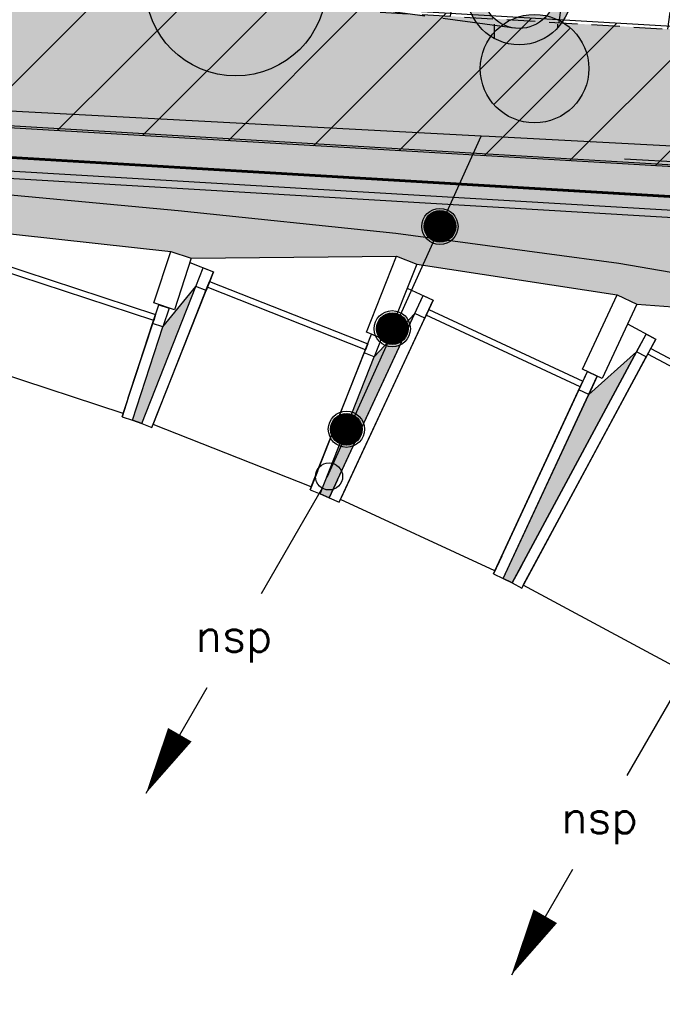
# Model space of a CAD drawing. Header units: millimetres. Extents: x -4107 to 114693, y -37499 to 54671.
# Tile 8 of 156: x 36972 to 40525, y 15882 to 21328. Entities that reach past the tile are written whole.
import ezdxf
from ezdxf.enums import TextEntityAlignment as Align

# ---------------------------------------------------------------- set-up
doc = ezdxf.new("R2010")
doc.units = ezdxf.units.MM
doc.header["$LTSCALE"] = 50
doc.linetypes.add('XREF_06_Vloergoot installaties$0$E_GOOT5', pattern=[10, 8, -2])
doc.linetypes.add('XREF_06_werkset$0$B0702', pattern=[4.6875, 3.125, -1.5625])
for name, color, linetype in [('FOK_ BRANDSLANGHASPELS', 2, 'Continuous'), ('FOK_72_VAST MEUBILAIR', 1, 'Continuous'), ('XREF_06_PLAFOND$0$AA00VV4-_SOLID252', 254, 'Continuous'), ('XREF_06_PLAFOND$0$AA35RJ8-_HWOLCEMENT', 242, 'Continuous'), ('XREF_06_PLAFOND$0$AI45----_PLAFONDAFW', 2, 'Continuous'), ('XREF_06_PLAFOND$0$AL35RJ8-_HWOLCEMENT', 2, 'Continuous'), ('XREF_06_Sprinkler installatie$0$WL$1----', 3, 'Continuous'), ('XREF_06_Sprinkler installatie$0$WL524---', 4, 'Continuous'), ('XREF_06_Sprinkler installatie$0$WL6516--', 4, 'Continuous'), ('XREF_06_Sprinkler installatie$0$WL6517--', 4, 'Continuous'), ('XREF_06_Vloergoot installaties$0$EL6131--_VG', 3, 'Continuous'), ('XREF_06_Vloergoot installaties$0$EL6222--', 3, 'Continuous'), ('XREF_06_werkset$0$AA01253-_egaal-253', 242, 'Continuous'), ('XREF_06_werkset$0$AA28G---_PREFABBETON', 242, 'Continuous'), ('XREF_06_werkset$0$AA31-O--_GLAS', 242, 'Continuous'), ('XREF_06_werkset$0$AI22XW--_SYSTEEMW', 1, 'Continuous'), ('XREF_06_werkset$0$AI27----_DAKEN', 1, 'Continuous'), ('XREF_06_werkset$0$AI35----_PLAFONDS', 242, 'Continuous'), ('XREF_06_werkset$0$AL01253-_egaal-253', 253, 'Continuous'), ('XREF_06_werkset$0$AL28G---_PREFABBETON', 4, 'Continuous'), ('XREF_06_werkset$0$AL28MH--_METAAL', 3, 'Continuous'), ('XREF_06_werkset$0$AL31-O--_GLAS', 2, 'Continuous'), ('XREF_06_werkset$0$AL31XH4-_ALUMINIUM', 2, 'Continuous'), ('XREF_06_werkset$0$AL32-O--_GLAS', 2, 'Continuous'), ('XREF_06_werkset$0$AM$1A---_ALGEMEEN', 1, 'Continuous'), ('XREF_06_werkset$0$AZ32-O--_GLAS', 2, 'Continuous')]:
    doc.layers.add(name, color=color, linetype=linetype)
doc.styles.add('XREF_06_Sprinkler installatie$0$BURO-018', font='simplex.shx', dxfattribs={"height": 180})
doc.styles.add('XREF_06_Sprinkler installatie$0$Standard', font='txt')
doc.styles.add('XREF_06_Vloergoot installaties$0$BURO-018', font='simplex.shx', dxfattribs={"height": 180})

# ---------------------------------------------------------------- blocks, each defined once
blk = doc.blocks.new('XREF_06_Sprinkler installatie$0$SP-KOP02')
at = {"color": 0, "linetype": 'Continuous'}
for p, q in [((-0.875, -0.023), (0.023, 0.875)), ((-0.847, -0.219), (0.219, 0.847)), ((-0.843, 0.233), (-0.233, 0.843)), ((-0.786, -0.383), (0.383, 0.786)), ((-0.702, -0.523), (0.523, 0.702)), ((-0.595, -0.641), (0.641, 0.595)), ((-0.469, -0.739), (0.739, 0.469)), ((-0.32, -0.815), (0.815, 0.32)), ((-0.144, -0.863), (0.863, 0.144)), ((0.072, -0.872), (0.872, -0.072)), ((0.381, -0.788), (0.788, -0.381))]:
    blk.add_line(p, q, dxfattribs=at)
at = {"color": 0, "linetype": 'Continuous', "const_width": 0.875}
blk.add_lwpolyline([(-0.438, 0, 1), (0.438, 0, 1)], format="xyb", close=True, dxfattribs=at)
at = {"color": 0, "linetype": 'Continuous'}
for radius in [1, 0.875]:
    blk.add_circle((0, 0), radius, dxfattribs=at)
at = {"color": 0, "linetype": 'Continuous', "style": 'XREF_06_Sprinkler installatie$0$Standard', "flags": 1}
for tag, p in [('SP_MATCODE', (2, 2)), ('SP_TEMP', (2, -3)), ('SP_DOORL', (2, -5)), ('SP_KFACT', (2, -7)), ('SP_SPRHK', (2, -9)), ('SP_KLEP', (2, -11))]:
    blk.add_attdef(tag, p, '', height=1, dxfattribs=at)
blk = doc.blocks.new('XREF_06_Sprinkler installatie$0$LDV2')
at = {"color": 0, "linetype": 'Continuous'}
for p, q in [((-0.25, -0.433), (-2.5, -4.33)), ((-4.5, -7.794), (-6.75, -11.691))]:
    blk.add_line(p, q, dxfattribs=at)
blk.add_lwpolyline([(-6.75, -11.691, 0, 1, 0), (-5.5, -9.526, 1, 1, 0)], format="xyseb", dxfattribs=at)
blk.add_circle((0, 0), 0.5, dxfattribs=at)
at = {"color": 0, "linetype": 'Continuous', "style": 'XREF_06_Sprinkler installatie$0$BURO-018'}
blk.add_attdef('LD_TEXT1', text='', height=1.8, dxfattribs=at).set_placement((-3.5, -6.062), align=Align.MIDDLE)
blk = doc.blocks.new('XREF_06_Sprinkler installatie')
at = {"layer": 'XREF_06_Sprinkler installatie$0$WL$1----'}
h = blk.add_hatch(dxfattribs=at)
h.set_pattern_fill('JIS_WOOD', color=256, scale=500, style=0)
h.set_pattern_definition([(45, (0, -36464.7), (-250, 250), [])])
h.paths.add_polyline_path([(30743.8, 36094.7), (95370.7, 36094.7), (86389.5, -27327.7), (59723.1, -18673.6), (68740.5, 7763.6), (69241.7, 10785.2), (68849, 13405.9), (67638.6, 16023.5), (65645.6, 18159.9), (63178.4, 19545.4), (60388.2, 20131.5), (28895, 21976)], flags=16)
h.paths.add_polyline_path([(29853.9, 37108.7), (96538.4, 37108.7), (87224.3, -28664.7), (58653.6, -19392.5), (68002.1, 8015.3), (68349.5, 9912.5), (68461.1, 10706.3), (68321.4, 11469.3), (68229.8, 12765.7), (68109.2, 13218.5), (67906.9, 13527.4), (67399.1, 14920.6), (67172.5, 15065.3), (66709.9, 15980.2), (66021.2, 16693), (65104.6, 17592.2), (63974.8, 18325.8), (62832.6, 18841.7), (59822.5, 19383.9), (28023.7, 21252.6)])
for points in [[(29853.9, 37108.7), (96538.4, 37108.7), (87224.3, -28664.7), (58653.6, -19392.5), (68002.1, 8015.3), (68349.5, 9912.5), (68461.1, 10706.3), (68321.4, 11469.3), (68229.8, 12765.7), (68109.2, 13218.5), (67906.9, 13527.4), (67399.1, 14920.6), (67172.5, 15065.3), (66709.9, 15980.2), (66021.2, 16693), (65104.6, 17592.2), (63974.8, 18325.8), (62832.6, 18841.7), (59822.5, 19383.9), (28023.7, 21252.6)], [(30743.8, 36094.7), (95370.7, 36094.7), (86389.5, -27327.7), (59723.1, -18673.6), (68740.5, 7763.6), (69241.7, 10785.2), (68849, 13405.9), (67638.6, 16023.5), (65645.6, 18159.9), (63178.4, 19545.4), (60388.2, 20131.5), (28895, 21976)]]:
    blk.add_lwpolyline(points, close=True, dxfattribs=at)
at = {"layer": 'XREF_06_Sprinkler installatie$0$WL524---'}
for p, q in [((39523.1, 20684), (34159.4, 20969.1)), ((38671.4, 18798.3), (39523.1, 20684)), ((39567, 20681.7), (39523.1, 20684)), ((42114.7, 20546.3), (39567, 20681.7))]:
    blk.add_line(p, q, dxfattribs=at)
at = {"layer": 'XREF_06_Sprinkler installatie$0$WL6516--', "xscale": 99.9999999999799, "yscale": 100, "zscale": 100, "rotation": 7.589429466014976}
for p in [(39295.5, 20184.7), (39031.9, 19618.9), (38778.4, 19062.7)]:
    blk.add_blockref('XREF_06_Sprinkler installatie$0$SP-KOP02', p, dxfattribs=at)
at = {"layer": 'XREF_06_Sprinkler installatie$0$WL6517--'}
ref = blk.add_blockref('XREF_06_Sprinkler installatie$0$LDV2', (38682.5, 18801.8), dxfattribs=dict(at, xscale=150, yscale=150, zscale=150))
ref.add_attrib('LD_TEXT1', 'nsp', dxfattribs={"layer": '0', "color": 1, "linetype": 'Continuous', "height": 180, "style": 'XREF_06_Sprinkler installatie$0$BURO-018'}).set_placement((38157.5, 17892.5), align=Align.MIDDLE)
ref = blk.add_blockref('XREF_06_Sprinkler installatie$0$LDV2', (40703, 17797.6), dxfattribs=dict(at, xscale=150, yscale=150, zscale=150))
ref.add_attrib('LD_TEXT1', 'nsp', dxfattribs={"layer": '0', "color": 1, "linetype": 'Continuous', "height": 180, "style": 'XREF_06_Sprinkler installatie$0$BURO-018'}).set_placement((40178, 16888.3), align=Align.MIDDLE)
blk = doc.blocks.new('XREF_06_Vloergoot installaties$0$E00415')
at = {"linetype": 'Continuous'}
h = blk.add_hatch(color=0, dxfattribs=at)
edge = h.paths.add_edge_path()
edge.add_arc((0, 0), 2.9, 0, 360)
edge = h.paths.add_edge_path(flags=16)
edge.add_arc((0, 0), 2, 0, 360)
at = {"color": 0, "linetype": 'Continuous'}
for radius in [2.9, 2]:
    blk.add_circle((0, 0), radius, dxfattribs=at)
at = {"color": 0, "linetype": 'Continuous', "style": 'XREF_06_Vloergoot installaties$0$BURO-018'}
for tag, p in [('E_GKAST', (0, 8)), ('E_GROEP', (0, 5)), ('E_SGROEP', (4.5, 5))]:
    blk.add_attdef(tag, text='', height=1.8, dxfattribs=at).set_placement(p, align=Align.MIDDLE)
at = {"color": 0, "linetype": 'Continuous', "style": 'XREF_06_Vloergoot installaties$0$BURO-018', "flags": 1}
for tag, p in [('E_VERMCODE', (13, 5)), ('E_MATCODE', (0, 0))]:
    blk.add_attdef(tag, text='', height=1.8, dxfattribs=at).set_placement(p, align=Align.MIDDLE)
blk = doc.blocks.new('XREF_06_Vloergoot installaties')
at = {"layer": 'XREF_06_Vloergoot installaties$0$EL6131--_VG', "linetype": 'XREF_06_Vloergoot installaties$0$E_GOOT5'}
for p, q in [((39595.6, 23803.8), (39595.6, 21224.6)), ((39945.6, 23803.8), (39945.6, 21281.9)), ((39707.2, 21281.5), (30705.2, 22480.7))]:
    blk.add_line(p, q, dxfattribs=at)
at = {"layer": 'XREF_06_Vloergoot installaties$0$EL6222--', "xscale": 99.99999999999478, "yscale": 100, "zscale": 100, "rotation": 351.5354125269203}
blk.add_blockref('XREF_06_Vloergoot installaties$0$E00415', (39733.6, 21479.7), dxfattribs=at)
blk = doc.blocks.new('XREF_06_PLAFOND')
at = {"layer": 'XREF_06_PLAFOND$0$AA00VV4-_SOLID252'}
h = blk.add_hatch(color=256, dxfattribs=at)
edge = h.paths.add_edge_path()
edge.add_line((87220.1, -28652.8), (96531.3, 37099.7))
edge.add_line((96531.3, 37099.7), (29925.1, 37099.7))
edge.add_line((29925.1, 37099.7), (27765.5, 20607.3))
edge.add_line((27765.5, 20607.3), (31097.5, 20428.6))
edge.add_line((31097.5, 20428.6), (31103.1, 20519.4))
edge.add_line((31103.1, 20519.4), (31163, 20516.2))
edge.add_line((31163, 20516.2), (31182.2, 20829.6))
edge.add_line((31182.2, 20829.6), (60332.4, 19103.1))
edge.add_arc((59884.7, 10785.2), 8330, -18.83392, 86.91943, ccw=False)
edge.add_line((67768.7, 8096), (58457.3, -19218.5))
edge.add_line((58457.3, -19218.5), (58452.6, -19217))
edge.add_line((58452.6, -19217), (58423.3, -19307.3))
edge.add_line((58423.3, -19307.3), (87220.1, -28652.8))
edge = h.paths.add_edge_path(flags=16)
edge.add_arc((59884.7, 10785.2), 9330, 341.17597, 446.61048)
edge.add_line((60436.4, 20098.9), (31243.3, 21827.8))
edge.add_line((31243.3, 21827.8), (28955.1, 21950.5))
edge.add_line((28955.1, 21950.5), (30807, 36094.7))
edge.add_line((30807, 36094.7), (95373.9, 36094.7))
edge.add_line((95373.9, 36094.7), (86392.8, -27327.7))
edge.add_line((86392.8, -27327.7), (59702.3, -18665.8))
edge.add_line((59702.3, -18665.8), (68715.7, 7774.7))
h = blk.add_hatch(color=256, dxfattribs=at)
edge = h.paths.add_edge_path()
edge.add_line((43127, -14243.3), (58419.3, -19206.1))
edge.add_line((58419.3, -19206.1), (67730.9, 8108.9))
edge.add_arc((59883.2, 10784.2), 8291.1, 341.17601, 446.91022)
edge.add_line((60330.1, 19063.2), (33916.8, 20627.6))
edge.add_line((33916.8, 20627.6), (34420, 20584.8))
edge.add_line((34420, 20584.8), (35543.9, 20485.6))
edge.add_line((35543.9, 20485.6), (36683.3, 20381.7))
edge.add_line((36683.3, 20381.7), (37848.9, 20273.2))
edge.add_line((37848.9, 20273.2), (39050.9, 20148.3))
edge.add_line((39050.9, 20148.3), (40285.1, 19981.6))
edge.add_line((40285.1, 19981.6), (41548.6, 19763.1))
edge.add_line((41548.6, 19763.1), (42829.4, 19472.5))
edge.add_line((42829.4, 19472.5), (44122.5, 19109))
edge.add_line((44122.5, 19109), (45423.2, 18664.8))
edge.add_line((45423.2, 18664.8), (46722.2, 18132.5))
edge.add_line((46722.2, 18132.5), (48008.4, 17504))
edge.add_line((48008.4, 17504), (49268.4, 16772.4))
edge.add_line((49268.4, 16772.4), (50485.1, 15932))
edge.add_line((50485.1, 15932), (51639.9, 14978.6))
edge.add_line((51639.9, 14978.6), (52710, 13913.1))
edge.add_line((52710, 13913.1), (53675.1, 12736.9))
edge.add_line((53675.1, 12736.9), (54512.8, 11458.3))
edge.add_line((54512.8, 11458.3), (55208.8, 10080.1))
edge.add_line((55208.8, 10080.1), (55817.1, 8209.2))
edge.add_line((55817.1, 8209.2), (56064.8, 6685.2))
edge.add_line((56064.8, 6685.2), (56139.2, 5158.4))
edge.add_line((56139.2, 5158.4), (56050.4, 3639.5))
edge.add_line((56050.4, 3639.5), (55811.6, 2148.5))
edge.add_line((55811.6, 2148.5), (55438.3, 698.3))
edge.add_line((55438.3, 698.3), (54948.5, -697))
edge.add_line((54948.5, -697), (54359.8, -2029.7))
edge.add_line((54359.8, -2029.7), (53689, -3294.4))
edge.add_line((53689, -3294.4), (52951.5, -4489))
edge.add_line((52951.5, -4489), (52160.9, -5613.2))
edge.add_line((52160.9, -5613.2), (51328.7, -6667.7))
edge.add_line((51328.7, -6667.7), (50463.8, -7656))
edge.add_line((50463.8, -7656), (49570.4, -8575.7))
edge.add_line((49570.4, -8575.7), (48670.3, -9436.4))
edge.add_line((48670.3, -9436.4), (47771.6, -10244.3))
edge.add_line((47771.6, -10244.3), (46892.7, -11017.6))
edge.add_line((46892.7, -11017.6), (46032.2, -11771.8))
edge.add_line((46032.2, -11771.8), (45181.6, -12512.9))
edge.add_line((45181.6, -12512.9), (44331, -13249.4))
edge.add_line((44331, -13249.4), (43127, -14243.3))
at = {"layer": 'XREF_06_PLAFOND$0$AA35RJ8-_HWOLCEMENT'}
h = blk.add_hatch(dxfattribs=at)
h.set_pattern_fill('AR-SAND', color=3, scale=100, style=0)
h.set_pattern_definition([(37.5, (0, 0), (-6.29934, 192.68238), [0, -152, 0, -170, 0, -162.5]), (7.5, (0, 0), (176.9777, 282.2146), [0, -82, 0, -137, 0, -52.5]), (327.5, (-123, 0), (311.4142, 0.5659), [0, -50, 0, -180, 0, -235]), (317.5, (-123, 0), (300.6127, 87.7676), [0, -25, 0, -118, 0, -135])])
edge = h.paths.add_edge_path()
edge.add_line((43127, -14243.3), (58419.3, -19206.1))
edge.add_line((58419.3, -19206.1), (67730.9, 8108.9))
edge.add_arc((59883.2, 10784.2), 8291.1, 341.17601, 446.91022)
edge.add_line((60330.1, 19063.2), (33916.8, 20627.6))
edge.add_line((33916.8, 20627.6), (34420, 20584.8))
edge.add_line((34420, 20584.8), (35543.9, 20485.6))
edge.add_line((35543.9, 20485.6), (36683.3, 20381.7))
edge.add_line((36683.3, 20381.7), (37848.9, 20273.2))
edge.add_line((37848.9, 20273.2), (39050.9, 20148.3))
edge.add_line((39050.9, 20148.3), (40285.1, 19981.6))
edge.add_line((40285.1, 19981.6), (41548.6, 19763.1))
edge.add_line((41548.6, 19763.1), (42829.4, 19472.5))
edge.add_line((42829.4, 19472.5), (44122.5, 19109))
edge.add_line((44122.5, 19109), (45423.2, 18664.8))
edge.add_line((45423.2, 18664.8), (46722.2, 18132.5))
edge.add_line((46722.2, 18132.5), (48008.4, 17504))
edge.add_line((48008.4, 17504), (49268.4, 16772.4))
edge.add_line((49268.4, 16772.4), (50485.1, 15932))
edge.add_line((50485.1, 15932), (51639.9, 14978.6))
edge.add_line((51639.9, 14978.6), (52710, 13913.1))
edge.add_line((52710, 13913.1), (53675.1, 12736.9))
edge.add_line((53675.1, 12736.9), (54512.8, 11458.3))
edge.add_line((54512.8, 11458.3), (55208.8, 10080.1))
edge.add_line((55208.8, 10080.1), (55817.1, 8209.2))
edge.add_line((55817.1, 8209.2), (56064.8, 6685.2))
edge.add_line((56064.8, 6685.2), (56139.2, 5158.4))
edge.add_line((56139.2, 5158.4), (56050.4, 3639.5))
edge.add_line((56050.4, 3639.5), (55811.6, 2148.5))
edge.add_line((55811.6, 2148.5), (55438.3, 698.3))
edge.add_line((55438.3, 698.3), (54948.5, -697))
edge.add_line((54948.5, -697), (54359.8, -2029.7))
edge.add_line((54359.8, -2029.7), (53689, -3294.4))
edge.add_line((53689, -3294.4), (52951.5, -4489))
edge.add_line((52951.5, -4489), (52160.9, -5613.2))
edge.add_line((52160.9, -5613.2), (51328.7, -6667.7))
edge.add_line((51328.7, -6667.7), (50463.8, -7656))
edge.add_line((50463.8, -7656), (49570.4, -8575.7))
edge.add_line((49570.4, -8575.7), (48670.3, -9436.4))
edge.add_line((48670.3, -9436.4), (47771.6, -10244.3))
edge.add_line((47771.6, -10244.3), (46892.7, -11017.6))
edge.add_line((46892.7, -11017.6), (46032.2, -11771.8))
edge.add_line((46032.2, -11771.8), (45181.6, -12512.9))
edge.add_line((45181.6, -12512.9), (44331, -13249.4))
edge.add_line((44331, -13249.4), (43127, -14243.3))
h.paths.add_polyline_path([(59430.2, 12248.2), (59662.8, 12964.9), (60019.5, 12849.2), (59786.9, 12132.4)], flags=24)
h.paths.add_polyline_path([(60617.2, 10425.5), (61333.9, 10192.8), (61218.2, 9836.1), (60501.4, 10068.8)], flags=24)
at = {"layer": 'XREF_06_PLAFOND$0$AI45----_PLAFONDAFW'}
h = blk.add_hatch(dxfattribs=at)
h.set_pattern_fill('_USER,_O', color=256, scale=1800, pattern_type=0)
h.set_pattern_definition([(351.94, (60508.5, -17546.5), (252.38, 1782.22), [])])
edge = h.paths.add_edge_path(flags=16)
edge.add_arc((41622.2, 26897.4), 5449.9, 0, 180)
edge.add_arc((41622.2, 26897.4), 5449.9, 180, 360)
h.paths.add_polyline_path([(49833.5, 30277.3), (51633.5, 30277.3), (51633.5, 27677.3), (49833.5, 27677.3)], flags=16)
edge = h.paths.add_edge_path(flags=16)
edge.add_arc((86127.3, 26613.5), 3800, 0, 180)
edge.add_arc((86127.3, 26613.5), 3800, 180, 360)
edge = h.paths.add_edge_path(flags=16)
edge.add_arc((74998.8, -10766.8), 5450, 0, 180)
edge.add_arc((74998.8, -10766.8), 5450, 180, 360)
edge = h.paths.add_edge_path()
edge.add_arc((59888.1, 10791.1), 9323.9, 341.24236, 446.62909)
edge.add_line((60436.4, 20098.9), (31243.3, 21827.8))
edge.add_line((31243.3, 21827.8), (28955.1, 21950.5))
edge.add_line((28955.1, 21950.5), (30807, 36094.7))
edge.add_line((30807, 36094.7), (95373.9, 36094.7))
edge.add_line((95373.9, 36094.7), (86392.8, -27327.7))
edge.add_line((86392.8, -27327.7), (59702.3, -18665.8))
edge.add_line((59702.3, -18665.8), (68716.8, 7792.9))
h = blk.add_hatch(dxfattribs=at)
h.set_pattern_fill('_USER,_O', color=256, scale=600, angle=90, pattern_type=0)
h.set_pattern_definition([(81.94, (95317.84, 35698.9), (-594.073, 84.126), [])])
edge = h.paths.add_edge_path(flags=16)
edge.add_arc((86127.3, 26613.5), 3800, 0, 360)
edge = h.paths.add_edge_path(flags=16)
edge.add_arc((74998.8, -10766.8), 5450, 0, 360)
edge = h.paths.add_edge_path(flags=16)
edge.add_arc((41622.2, 26897.4), 5449.9, 0, 360)
h.paths.add_polyline_path([(49933.5, 30177.3), (51533.5, 30177.3), (51533.5, 27777.3), (49933.5, 27777.3)], flags=16)
edge = h.paths.add_edge_path()
edge.add_arc((59888.1, 10791.1), 9323.9, 341.24236, 446.62909)
edge.add_line((60436.4, 20098.9), (31243.3, 21827.8))
edge.add_line((31243.3, 21827.8), (28955.1, 21950.5))
edge.add_line((28955.1, 21950.5), (30807, 36094.7))
edge.add_line((30807, 36094.7), (95373.9, 36094.7))
edge.add_line((95373.9, 36094.7), (86392.8, -27327.7))
edge.add_line((86392.8, -27327.7), (59702.3, -18665.8))
edge.add_line((59702.3, -18665.8), (68716.8, 7792.9))
at = {"layer": 'XREF_06_PLAFOND$0$AL35RJ8-_HWOLCEMENT'}
blk.add_lwpolyline([(60330.1, 19063.2), (33916.8, 20627.6), (34420, 20584.8), (35543.9, 20485.6), (36683.3, 20381.7), (37848.9, 20273.2), (39050.9, 20148.3), (40285.1, 19981.6), (41548.6, 19763.1)], dxfattribs=at)
blk = doc.blocks.new('XREF_06_werkset$0$V-H-28G001_B09145W02')
at = {"layer": 'XREF_06_werkset$0$AA28G---_PREFABBETON'}
blk.add_hatch(color=254, dxfattribs=at).paths.add_polyline_path([(300, 0, 0.57735), (-150, 259.8, 0.57735), (-150, -259.8, 0.57735)])
h = blk.add_hatch(dxfattribs=at)
h.set_pattern_fill('KALKZST', color=1, scale=880, style=0)
h.set_pattern_definition([(45, (0, 0), (-390.3, 390.3), [])])
h.paths.add_polyline_path([(300, 0, 0.57735), (-150, 259.8, 0.57735), (-150, -259.8, 0.57735)])
at = {"layer": 'XREF_06_werkset$0$AL28G---_PREFABBETON'}
blk.add_circle((0, 0), 300, dxfattribs=at)
blk = doc.blocks.new('XREF_06_werkset$0$V-H-28X00B_09145B1')
blk.add_blockref('XREF_06_werkset$0$V-H-28G001_B09145W02', (39818.5, 21057.4))
blk = doc.blocks.new('*U991')
at = {"layer": 'XREF_06_werkset$0$AL32-O--_GLAS'}
blk.add_lwpolyline([(31138.5, 20902.5), (31115.1, 20518.8), (31103.1, 20519.4), (31127.3, 20915.2), (60382.1, 19182.5, -0.495504), (67846.8, 8070.9), (58534.9, -19245), (58523.6, -19241.1), (67835.5, 8074.8, 0.495504), (60381.4, 19170.5), (31138.5, 20902.5)], format="xyb", dxfattribs=at)
at = {"layer": 'XREF_06_werkset$0$AZ32-O--_GLAS'}
blk.add_lwpolyline([(60381.7, 19176.5), (31132.9, 20908.8)], dxfattribs=at)
blk = doc.blocks.new('XREF_06_werkset')
at = {"layer": 'XREF_06_werkset$0$AA01253-_egaal-253'}
h = blk.add_hatch(color=253, dxfattribs=at)
edge = h.paths.add_edge_path()
edge.add_line((31182.2, 20829.6), (31163, 20516.2))
edge.add_line((31163, 20516.2), (32075, 20624))
edge.add_line((32075, 20624), (32194.9, 20618.5))
edge.add_line((32194.9, 20618.5), (33202.4, 20541.5))
edge.add_line((33202.4, 20541.5), (33322, 20531.6))
edge.add_line((33322, 20531.6), (34339.2, 20440.1))
edge.add_line((34339.2, 20440.1), (34458, 20423.2))
edge.add_line((34458, 20423.2), (35481.7, 20323.9))
edge.add_line((35481.7, 20323.9), (35599.3, 20300))
edge.add_line((35599.3, 20300), (36635.6, 20192.6))
edge.add_line((36635.6, 20192.6), (36751.6, 20161.9))
edge.add_line((36751.6, 20161.9), (37806.9, 20046.9))
edge.add_line((37806.9, 20046.9), (37920.9, 20009.4))
edge.add_line((37920.9, 20009.4), (39055.3, 20020))
edge.add_line((39055.3, 20020), (39166.9, 19976))
edge.add_line((39166.9, 19976), (40274.6, 19805.9))
edge.add_line((40274.6, 19805.9), (40383.4, 19755.3))
edge.add_line((40383.4, 19755.3), (41578.2, 19665.9))
edge.add_line((41578.2, 19665.9), (41683.9, 19609.1))
edge.add_line((41683.9, 19609.1), (42827.2, 19324))
edge.add_line((42827.2, 19324), (42929.3, 19261.1))
edge.add_line((42929.3, 19261.1), (44081, 18912))
edge.add_line((44081, 18912), (44179.3, 18843.2))
edge.add_line((44179.3, 18843.2), (45334, 18423.8))
edge.add_line((45334, 18423.8), (45428.1, 18349.4))
edge.add_line((45428.1, 18349.4), (46577.7, 17853.9))
edge.add_line((46577.7, 17853.9), (46667.3, 17774))
edge.add_line((46667.3, 17774), (47802.3, 17196.3))
edge.add_line((47802.3, 17196.3), (47887, 17111.3))
edge.add_line((47887, 17111.3), (48995.6, 16445.5))
edge.add_line((48995.6, 16445.5), (49075.2, 16355.7))
edge.add_line((49075.2, 16355.7), (50142.8, 15597.5))
edge.add_line((50142.8, 15597.5), (50216.9, 15503.2))
edge.add_line((50216.9, 15503.2), (51227.5, 14649.5))
edge.add_line((51227.5, 14649.5), (51296.1, 14551))
edge.add_line((51296.1, 14551), (52096.1, 13739.2))
edge.add_arc((59884.1, 10786.2), 8329, 86.60555, 159.23439, ccw=False)
edge.add_line((60377.2, 19100.6), (31182.2, 20829.6))
at = {"layer": 'XREF_06_werkset$0$AA31-O--_GLAS'}
for points in [[(37946.7, 19853), (37946.5, 19853.1), (37764.2, 19628.5), (37595.1, 19113.7), (37647.3, 19094.8)], [(39156.9, 19702.2), (38932.5, 19463.8), (38633.3, 18705.6), (38683.9, 18683.9), (38729.9, 18782.8)], [(39645.3, 18237.5), (39695.4, 18212.4), (40382.9, 19491.3), (40118.4, 19255.9)]]:
    blk.add_hatch(color=256, dxfattribs=at).paths.add_polyline_path(points)
for points in [[(38633.3, 18705.6), (38932.5, 19463.8)], [(37595.1, 19113.7), (37647.3, 19094.8)], [(38633.3, 18705.6), (38683.9, 18683.9)], [(39645.3, 18237.5), (39695.4, 18212.4)]]:
    blk.add_lwpolyline(points, dxfattribs=at)
at = {"layer": 'XREF_06_werkset$0$AI22XW--_SYSTEEMW', "color": 2}
blk.add_line((60392, 19350.2), (31137.5, 21082.4), dxfattribs=at)
blk.add_lwpolyline([(58457.3, -19218.5), (67769.2, 8097.4, 0.495504), (60377.2, 19100.6), (31182.2, 20829.6)], format="xyb", dxfattribs=at)
at = {"layer": 'XREF_06_werkset$0$AI27----_DAKEN'}
blk.add_lwpolyline([(42983, 4286.6, 0.132035), (43748.8, 6518.9, 0.106652), (43330.5, 9392.9, 0.083387), (41813.6, 12021.4, 0.072103), (39219.3, 14376, 0.072103), (36063.2, 15897.1, 0.083387), (33057.6, 16316.9, 0.106652), (30236.6, 15626.2, 0.132035), (28454.8, 14078.6, 0.132035), (27688.9, 11846.2, 0.106652), (28107.2, 8972.2, 0.083387), (29624.2, 6343.8, 0.072103), (32218.5, 3989.1, 0.072103), (35374.6, 2468, 0.083387), (38380.2, 2048.2, 0.106652), (41201.2, 2739, 0.132035)], format="xyb", close=True, dxfattribs=at)
at = {"layer": 'XREF_06_werkset$0$AI35----_PLAFONDS', "linetype": 'XREF_06_werkset$0$B0702'}
blk.add_lwpolyline([(68715.7, 7774.7), (59702.3, -18665.8), (86392.8, -27327.7), (95373.9, 36094.7), (30807, 36094.7), (28955, 21950.5), (31243.3, 21827.8), (60436.4, 20098.9, -0.495504)], format="xyb", close=True, dxfattribs=at)
at = {"layer": 'XREF_06_werkset$0$AL01253-_egaal-253'}
blk.add_lwpolyline([(60377.2, 19100.6), (31182.2, 20829.6), (31163, 20516.2), (32075, 20624), (32194.9, 20618.5), (33202.4, 20541.5), (33322, 20531.6), (34339.2, 20440.1), (34458, 20423.2), (35481.7, 20323.9), (35599.3, 20300), (36635.6, 20192.6), (36751.6, 20161.9), (37806.9, 20046.9), (37920.9, 20009.4), (39055.3, 20020), (39166.9, 19976), (40274.6, 19805.9), (40383.4, 19755.3), (41578.2, 19665.9)], dxfattribs=at)
at = {"layer": 'XREF_06_werkset$0$AL28MH--_METAAL'}
for points in [[(37806.9, 20046.9), (37920.9, 20009.4), (37827.1, 19723.9), (37713.1, 19761.3)], [(39055.3, 20020), (39166.9, 19976), (39000.9, 19555.6), (38889.4, 19599.6)], [(40274.6, 19805.9), (40383.4, 19755.3), (40192.3, 19343.8), (40083.5, 19394.3)]]:
    blk.add_lwpolyline(points, close=True, dxfattribs=at)
at = {"layer": 'XREF_06_werkset$0$AL31-O--_GLAS', "extrusion": (0.311403, 0.948243, -0.062165)}
for p, q in [((36830.7, 19991), (37723.8, 19697.7)), ((37572.4, 19236.7), (37741.6, 19751.9)), ((37554.6, 19182.7), (37723.8, 19697.7))]:
    blk.add_line(p, q, dxfattribs=at)
at = {"layer": 'XREF_06_werkset$0$AL31-O--_GLAS'}
for p, q in [((36830.7, 19991), (37723.8, 19697.7)), ((37712.8, 19664.4), (36819.8, 19957.7)), ((38009, 19847.9), (38021.9, 19880.6)), ((38021.9, 19880.6), (38896.2, 19535.4)), ((38883.3, 19502.7), (38009, 19847.9)), ((39219, 19693.4), (39233.9, 19725.4)), ((39233.9, 19725.4), (40086.5, 19329.6)), ((37723.8, 19697.7), (37712.8, 19664.4)), ((40071.6, 19297.6), (39219, 19693.4)), ((38896.2, 19535.4), (38883.3, 19502.7)), ((40444.4, 19479), (40461.2, 19510.3)), ((40461.2, 19510.3), (41289.1, 19065.1)), ((41272.3, 19033.8), (40444.4, 19479)), ((40086.5, 19329.6), (40071.6, 19297.6))]:
    blk.add_line(p, q, dxfattribs=at)
at = {"layer": 'XREF_06_werkset$0$AL31-O--_GLAS', "extrusion": (-0.311403, -0.948243, 0.062165)}
for p, q in [((37712.8, 19664.4), (36819.8, 19957.7)), ((37543.7, 19149.5), (37712.8, 19664.4)), ((37538.1, 19132.4), (37707.2, 19647.2)), ((37543.7, 19149.5), (36650.7, 19442.8)), ((37538.1, 19132.4), (37595.1, 19113.7))]:
    blk.add_line(p, q, dxfattribs=at)
at = {"layer": 'XREF_06_werkset$0$AL31-O--_GLAS', "extrusion": (0.365604, 0.926084, -0.093286)}
for p, q in [((37743.4, 19174.7), (38042.9, 19933.8)), ((37722.5, 19121.9), (38021.9, 19880.6)), ((38021.9, 19880.6), (38896.2, 19535.4)), ((38617.7, 18829.5), (38917.2, 19588.6)), ((38596.9, 18776.7), (38896.2, 19535.4))]:
    blk.add_line(p, q, dxfattribs=at)
at = {"layer": 'XREF_06_werkset$0$AL31-O--_GLAS', "extrusion": (0.930141, -0.367203, 1.77929e-05)}
for p, q in [((37743.4, 19174.7), (38042.9, 19933.8)), ((37703.2, 19072.8), (38002.3, 19831)), ((38584.1, 18744.3), (38883.3, 19502.7)), ((38596.9, 18776.7), (38896.2, 19535.4)), ((38896.2, 19535.4), (38883.3, 19502.7)), ((37703.2, 19072.8), (37743.4, 19174.7)), ((38596.9, 18776.7), (38584.1, 18744.3))]:
    blk.add_line(p, q, dxfattribs=at)
at = {"layer": 'XREF_06_werkset$0$AL31-O--_GLAS', "extrusion": (-0.930141, 0.367203, -1.77929e-05)}
for p, q in [((37722.5, 19121.9), (38021.9, 19880.6)), ((38009, 19847.9), (38021.9, 19880.6)), ((37709.7, 19089.5), (38009, 19847.9)), ((38617.7, 18829.5), (38917.2, 19588.6)), ((38577.5, 18727.6), (38876.7, 19485.9)), ((37709.7, 19089.5), (37722.5, 19121.9)), ((38617.7, 18829.5), (38577.5, 18727.6))]:
    blk.add_line(p, q, dxfattribs=at)
at = {"layer": 'XREF_06_werkset$0$AL31-O--_GLAS', "extrusion": (-0.365604, -0.926084, 0.093286)}
for p, q in [((37703.2, 19072.8), (38002.3, 19831)), ((37709.7, 19089.5), (38009, 19847.9)), ((38883.3, 19502.7), (38009, 19847.9)), ((38584.1, 18744.3), (38883.3, 19502.7)), ((38577.5, 18727.6), (38876.7, 19485.9)), ((37647.3, 19094.8), (37703.2, 19072.8)), ((38584.1, 18744.3), (37709.7, 19089.5)), ((38577.5, 18727.6), (38633.3, 18705.6))]:
    blk.add_line(p, q, dxfattribs=at)
at = {"layer": 'XREF_06_werkset$0$AL31-O--_GLAS', "extrusion": (-0.906997, 0.421137, 2.04855e-05)}
for p, q in [((38729.9, 18782.8), (39203.7, 19802.8)), ((38760.5, 18706.3), (39233.9, 19725.4)), ((39219, 19693.4), (39233.9, 19725.4)), ((38683.9, 18683.9), (39157, 19702.2)), ((38745.9, 18674.8), (39219, 19693.4)), ((39636.9, 18361.7), (40110.7, 19381.7)), ((39590.9, 18262.7), (40064, 19281.1)), ((38729.9, 18782.8), (38683.9, 18683.9)), ((38745.9, 18674.8), (38760.5, 18706.3)), ((39636.9, 18361.7), (39590.9, 18262.7))]:
    blk.add_line(p, q, dxfattribs=at)
at = {"layer": 'XREF_06_werkset$0$AL31-O--_GLAS', "extrusion": (0.417671, 0.899537, -0.128004)}
for p, q in [((38729.9, 18782.8), (39203.7, 19802.8)), ((38784.3, 18757.6), (39258.1, 19777.6)), ((38760.5, 18706.3), (39233.9, 19725.4)), ((39233.9, 19725.4), (40086.5, 19329.6)), ((39636.9, 18361.7), (40110.7, 19381.7)), ((39691.3, 18336.4), (40165.1, 19356.4)), ((39613.1, 18310.4), (40086.5, 19329.6))]:
    blk.add_line(p, q, dxfattribs=at)
at = {"layer": 'XREF_06_werkset$0$AL31-O--_GLAS', "extrusion": (0.906997, -0.421137, -2.04855e-05)}
for p, q in [((38784.3, 18757.6), (39258.1, 19777.6)), ((38738.4, 18658.6), (39211.4, 19677)), ((39691.3, 18336.4), (40165.1, 19356.4)), ((39598.4, 18278.9), (40071.6, 19297.6)), ((39613.1, 18310.4), (40086.5, 19329.6)), ((40086.5, 19329.6), (40071.6, 19297.6)), ((39645.3, 18237.5), (40118.4, 19255.8)), ((38738.4, 18658.6), (38784.3, 18757.6)), ((39613.1, 18310.4), (39598.4, 18278.9)), ((39645.3, 18237.5), (39691.3, 18336.4))]:
    blk.add_line(p, q, dxfattribs=at)
at = {"layer": 'XREF_06_werkset$0$AL31-O--_GLAS', "extrusion": (-0.95008, 0.312006, 1.17758e-11)}
for p, q in [((37572.4, 19236.7), (37741.6, 19751.9)), ((37538.1, 19132.4), (37707.2, 19647.2)), ((37572.4, 19236.7), (37538.1, 19132.4))]:
    blk.add_line(p, q, dxfattribs=at)
at = {"layer": 'XREF_06_werkset$0$AL31-O--_GLAS', "extrusion": (0.95008, -0.312006, -1.17758e-11)}
for p, q in [((37543.7, 19149.5), (37712.8, 19664.4)), ((37554.6, 19182.7), (37723.8, 19697.7)), ((37723.8, 19697.7), (37712.8, 19664.4)), ((37554.6, 19182.7), (37543.7, 19149.5))]:
    blk.add_line(p, q, dxfattribs=at)
at = {"layer": 'XREF_06_werkset$0$AL31-O--_GLAS', "extrusion": (-0.417671, -0.899537, 0.128004)}
for p, q in [((38683.9, 18683.9), (39157, 19702.2)), ((38738.4, 18658.6), (39211.4, 19677)), ((38745.9, 18674.8), (39219, 19693.4)), ((40071.6, 19297.6), (39219, 19693.4)), ((39590.9, 18262.7), (40064, 19281.1)), ((39598.4, 18278.9), (40071.6, 19297.6)), ((39645.3, 18237.5), (40118.4, 19255.8)), ((38683.9, 18683.9), (38738.4, 18658.6)), ((39598.4, 18278.9), (38745.9, 18674.8)), ((39590.9, 18262.7), (39645.3, 18237.5))]:
    blk.add_line(p, q, dxfattribs=at)
at = {"layer": 'XREF_06_werkset$0$AL31-O--_GLAS', "extrusion": (-0.880731, 0.473616, -1.68293e-05)}
for p, q in [((39746.8, 18308), (40435.8, 19589.6)), ((39773, 18230.1), (40461.2, 19510.3)), ((40444.4, 19479), (40461.2, 19510.3)), ((39695.4, 18212.4), (40382.9, 19491.4)), ((39756.6, 18199.7), (40444.4, 19479)), ((39746.8, 18308), (39695.4, 18212.4)), ((39756.6, 18199.7), (39773, 18230.1))]:
    blk.add_line(p, q, dxfattribs=at)
at = {"layer": 'XREF_06_werkset$0$AL31-O--_GLAS', "extrusion": (0.467157, 0.868714, -0.164622)}
for p, q in [((39746.8, 18308), (40435.8, 19589.6)), ((39799.6, 18279.6), (40488.6, 19561.2)), ((39773, 18230.1), (40461.2, 19510.3)), ((40461.2, 19510.3), (41289.1, 19065.1))]:
    blk.add_line(p, q, dxfattribs=at)
at = {"layer": 'XREF_06_werkset$0$AL31-O--_GLAS', "extrusion": (0.880731, -0.473616, 1.68293e-05)}
for p, q in [((39799.6, 18279.6), (40488.6, 19561.2)), ((39748.2, 18184), (40435.8, 19462.9)), ((39748.2, 18184), (39799.6, 18279.6))]:
    blk.add_line(p, q, dxfattribs=at)
at = {"layer": 'XREF_06_werkset$0$AL31-O--_GLAS', "extrusion": (-0.467157, -0.868714, 0.164622)}
for p, q in [((39695.4, 18212.4), (40382.9, 19491.4)), ((39748.2, 18184), (40435.8, 19462.9)), ((39756.6, 18199.7), (40444.4, 19479)), ((41272.3, 19033.8), (40444.4, 19479)), ((39695.4, 18212.4), (39748.2, 18184)), ((40584.5, 17754.5), (39756.6, 18199.7))]:
    blk.add_line(p, q, dxfattribs=at)
at = {"layer": 'XREF_06_werkset$0$AL31-O--_GLAS', "extrusion": (-0.019396, -0.059062, -0.998066)}
for p, q in [((37543.7, 19149.5), (36650.7, 19442.8)), ((37572.4, 19236.7), (37538.1, 19132.4)), ((37554.6, 19182.7), (37543.7, 19149.5)), ((37538.1, 19132.4), (37595.1, 19113.7))]:
    blk.add_line(p, q, dxfattribs=at)
at = {"layer": 'XREF_06_werkset$0$AL31-O--_GLAS', "extrusion": (-0.034239, -0.086776, -0.995639)}
for p, q in [((37703.2, 19072.8), (37743.4, 19174.7)), ((37709.7, 19089.5), (37722.5, 19121.9)), ((37647.3, 19094.8), (37703.2, 19072.8)), ((38584.1, 18744.3), (37709.7, 19089.5)), ((38617.7, 18829.5), (38577.5, 18727.6)), ((38596.9, 18776.7), (38584.1, 18744.3)), ((38577.5, 18727.6), (38633.3, 18705.6))]:
    blk.add_line(p, q, dxfattribs=at)
at = {"layer": 'XREF_06_werkset$0$AL31-O--_GLAS', "extrusion": (-0.053926, -0.116091, -0.991774)}
for p, q in [((38729.9, 18782.8), (38683.9, 18683.9)), ((38738.4, 18658.6), (38784.3, 18757.6)), ((38683.9, 18683.9), (38738.4, 18658.6)), ((38745.9, 18674.8), (38760.5, 18706.3)), ((39598.4, 18278.9), (38745.9, 18674.8)), ((39636.9, 18361.7), (39590.9, 18262.7)), ((39613.1, 18310.4), (39598.4, 18278.9)), ((39645.3, 18237.5), (39691.3, 18336.4)), ((39590.9, 18262.7), (39645.3, 18237.5))]:
    blk.add_line(p, q, dxfattribs=at)
at = {"layer": 'XREF_06_werkset$0$AL31-O--_GLAS', "extrusion": (-0.077953, -0.144995, -0.986357)}
for p, q in [((39746.8, 18308), (39695.4, 18212.4)), ((39748.2, 18184), (39799.6, 18279.6)), ((39695.4, 18212.4), (39748.2, 18184)), ((39756.6, 18199.7), (39773, 18230.1)), ((40584.5, 17754.5), (39756.6, 18199.7))]:
    blk.add_line(p, q, dxfattribs=at)
at = {"layer": 'XREF_06_werkset$0$AL31-O--_GLAS'}
for points in [[(37647.3, 19094.8), (37946.7, 19853)], [(37595.1, 19113.7), (37764.2, 19628.5)], [(38633.3, 18705.6), (38932.5, 19463.8)], [(37647.3, 19094.8), (37595.1, 19113.7)], [(38683.9, 18683.9), (38633.3, 18705.6)], [(39695.4, 18212.4), (39645.3, 18237.5)]]:
    blk.add_lwpolyline(points, dxfattribs=at)
at = {"layer": 'XREF_06_werkset$0$AL31XH4-_ALUMINIUM', "extrusion": (0.365604, 0.926084, -0.093286)}
for p, q in [((37912.9, 19985.1), (38042.9, 19933.8)), ((38917.2, 19588.6), (38973, 19566.6))]:
    blk.add_line(p, q, dxfattribs=at)
at = {"layer": 'XREF_06_werkset$0$AL31XH4-_ALUMINIUM'}
for p, q in [((37946.5, 19853.1), (37987.1, 19955.8)), ((37987.1, 19955.8), (38042.9, 19933.8)), ((38042.9, 19933.8), (38002.3, 19831)), ((38002.3, 19831), (37946.5, 19853.1)), ((39157, 19702.2), (39203.7, 19802.8)), ((39203.7, 19802.8), (39258.1, 19777.6)), ((39258.1, 19777.6), (39211.4, 19677)), ((37707.2, 19647.2), (37741.6, 19751.9)), ((37741.6, 19751.9), (37798.6, 19733.2)), ((37798.6, 19733.2), (37764.2, 19628.5)), ((39211.4, 19677), (39157, 19702.2)), ((37764.2, 19628.5), (37707.2, 19647.2)), ((38876.7, 19485.9), (38917.2, 19588.6)), ((38917.2, 19588.6), (38973, 19566.6)), ((38973, 19566.6), (38932.5, 19463.8)), ((40382.9, 19491.4), (40435.8, 19589.6)), ((40435.8, 19589.6), (40488.6, 19561.2)), ((40488.6, 19561.2), (40435.8, 19462.9)), ((38932.5, 19463.8), (38876.7, 19485.9)), ((40435.8, 19462.9), (40382.9, 19491.4)), ((40064, 19281.1), (40110.7, 19381.7)), ((40110.7, 19381.7), (40165.1, 19356.4)), ((40165.1, 19356.4), (40118.4, 19255.8)), ((40118.4, 19255.8), (40064, 19281.1))]:
    blk.add_line(p, q, dxfattribs=at)
at = {"layer": 'XREF_06_werkset$0$AL31XH4-_ALUMINIUM', "extrusion": (-0.930141, 0.367203, -1.77929e-05)}
for p, q in [((37946.5, 19853.1), (37987.1, 19955.8)), ((38876.7, 19485.9), (38917.2, 19588.6))]:
    blk.add_line(p, q, dxfattribs=at)
at = {"layer": 'XREF_06_werkset$0$AL31XH4-_ALUMINIUM', "extrusion": (0.930141, -0.367203, 1.77929e-05)}
for p, q in [((38042.9, 19933.8), (38002.3, 19831)), ((38973, 19566.6), (38932.5, 19463.8))]:
    blk.add_line(p, q, dxfattribs=at)
at = {"layer": 'XREF_06_werkset$0$AL31XH4-_ALUMINIUM', "extrusion": (-0.365604, -0.926084, 0.093286)}
for p, q in [((38002.3, 19831), (37946.5, 19853.1)), ((38932.5, 19463.8), (38876.7, 19485.9))]:
    blk.add_line(p, q, dxfattribs=at)
at = {"layer": 'XREF_06_werkset$0$AL31XH4-_ALUMINIUM', "extrusion": (0.417671, 0.899537, -0.128004)}
for p, q in [((39114.8, 19844.1), (39258.1, 19777.6)), ((40110.7, 19381.7), (40165.1, 19356.4))]:
    blk.add_line(p, q, dxfattribs=at)
at = {"layer": 'XREF_06_werkset$0$AL31XH4-_ALUMINIUM', "extrusion": (-0.906997, 0.421137, 2.04855e-05)}
for p, q in [((39157, 19702.2), (39203.7, 19802.8)), ((40064, 19281.1), (40110.7, 19381.7))]:
    blk.add_line(p, q, dxfattribs=at)
at = {"layer": 'XREF_06_werkset$0$AL31XH4-_ALUMINIUM', "extrusion": (0.906997, -0.421137, -2.04855e-05)}
for p, q in [((39258.1, 19777.6), (39211.4, 19677)), ((40165.1, 19356.4), (40118.4, 19255.8))]:
    blk.add_line(p, q, dxfattribs=at)
at = {"layer": 'XREF_06_werkset$0$AL31XH4-_ALUMINIUM', "extrusion": (-0.95008, 0.312006, 1.17758e-11)}
blk.add_line((37707.2, 19647.2), (37741.6, 19751.9), dxfattribs=at)
at = {"layer": 'XREF_06_werkset$0$AL31XH4-_ALUMINIUM', "extrusion": (0.311403, 0.948243, -0.062165)}
blk.add_line((37741.6, 19751.9), (37798.6, 19733.2), dxfattribs=at)
at = {"layer": 'XREF_06_werkset$0$AL31XH4-_ALUMINIUM', "extrusion": (0.95008, -0.312006, -1.17758e-11)}
blk.add_line((37798.6, 19733.2), (37764.2, 19628.5), dxfattribs=at)
at = {"layer": 'XREF_06_werkset$0$AL31XH4-_ALUMINIUM', "extrusion": (-0.417671, -0.899537, 0.128004)}
for p, q in [((39211.4, 19677), (39157, 19702.2)), ((40118.4, 19255.8), (40064, 19281.1))]:
    blk.add_line(p, q, dxfattribs=at)
at = {"layer": 'XREF_06_werkset$0$AL31XH4-_ALUMINIUM', "extrusion": (-0.311403, -0.948243, 0.062165)}
blk.add_line((37764.2, 19628.5), (37707.2, 19647.2), dxfattribs=at)
at = {"layer": 'XREF_06_werkset$0$AL31XH4-_ALUMINIUM', "extrusion": (0.467157, 0.868714, -0.164622)}
blk.add_line((40332.3, 19645.2), (40488.6, 19561.2), dxfattribs=at)
at = {"layer": 'XREF_06_werkset$0$AL31XH4-_ALUMINIUM', "extrusion": (-0.880731, 0.473616, -1.68293e-05)}
blk.add_line((40382.9, 19491.4), (40435.8, 19589.6), dxfattribs=at)
at = {"layer": 'XREF_06_werkset$0$AL31XH4-_ALUMINIUM', "extrusion": (0.880731, -0.473616, 1.68293e-05)}
blk.add_line((40488.6, 19561.2), (40435.8, 19462.9), dxfattribs=at)
at = {"layer": 'XREF_06_werkset$0$AL31XH4-_ALUMINIUM', "extrusion": (-0.467157, -0.868714, 0.164622)}
blk.add_line((40435.8, 19462.9), (40382.9, 19491.4), dxfattribs=at)
at = {"layer": 'XREF_06_werkset$0$AL31XH4-_ALUMINIUM'}
for points in [[(37764.2, 19628.5), (37946.5, 19853.1)], [(38932.5, 19463.8), (39157, 19702.2)], [(40118.4, 19255.8), (40382.9, 19491.4)]]:
    blk.add_lwpolyline(points, dxfattribs=at)
at = {"layer": 'XREF_06_werkset$0$AM$1A---_ALGEMEEN'}
blk.add_line((40315.2, 20559.3), (41930.4, 20463.7), dxfattribs=at)
for name in ['XREF_06_werkset$0$V-H-28X00B_09145B1', '*U991']:
    blk.add_blockref(name, (0, 0))
blk = doc.blocks.new('A$C4D8164B4')
at = {"layer": 'FOK_ BRANDSLANGHASPELS', "color": 2}
blk.add_circle((20000, 20000), 20000, dxfattribs=at)

msp = doc.modelspace()

# ---------------------------------------------------------------- linework, layer by layer
at = {"layer": 'FOK_72_VAST MEUBILAIR', "color": 252}
msp.add_circle((38166.7, 21517.3), 500, dxfattribs=at)

# ---------------------------------------------------------------- block references
for name in ['XREF_06_werkset', 'XREF_06_PLAFOND', 'XREF_06_PLAFOND', 'XREF_06_Sprinkler installatie', 'XREF_06_Sprinkler installatie', 'XREF_06_Vloergoot installaties', 'XREF_06_Vloergoot installaties']:
    msp.add_blockref(name, (0, 0))
at = {"layer": 'FOK_ BRANDSLANGHASPELS', "color": 5}
msp.add_blockref('A$C4D8164B4', (17554.1, 14671.5), dxfattribs=at)

doc.saveas('drawing.dxf')
